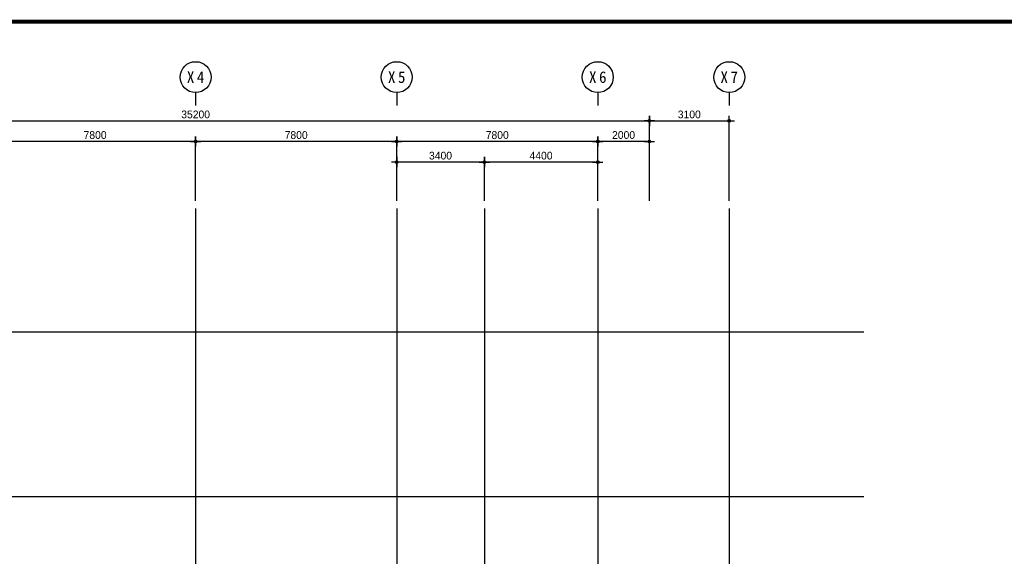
# Model space of a CAD drawing. Header units: millimetres. Extents: x 3445018 to 4174071, y -6064565 to -5122887.
# Tile 189 of 192: x 3871409 to 3909604, y -5219481 to -5198647. Entities that reach past the tile are written whole.
import ezdxf
from ezdxf.enums import TextEntityAlignment as Align

# ---------------------------------------------------------------- set-up
doc = ezdxf.new("R2010")
doc.units = ezdxf.units.MM
doc.header["$MEASUREMENT"] = 0
doc.linetypes.add('CEN', pattern=[66, 60, -2, 2, -2])
doc.layers.get('0').update_dxf_attribs({"linetype": 'CONTINUOUS'})
doc.layers.get('DEFPOINTS').update_dxf_attribs({"linetype": 'CONTINUOUS'})
for name, color, linetype in [('3', 3, 'CONTINUOUS'), ('A_GE_FORM', 7, 'CONTINUOUS'), ('CEN', 13, 'CEN'), ('DI', 1, 'CONTINUOUS'), ('DIM', 7, 'CONTINUOUS')]:
    doc.layers.add(name, color=color, linetype=linetype)
doc.styles.add('GHS', font='txt')
doc.styles.add('HY울릉도 L', font='txt')
doc.styles.add('SDP-S', font='txt')
doc.styles.add('돋움체', font='txt')
doc.dimstyles.new('SMDI-3', dxfattribs={"dimtxt": 3, "dimasz": 1, "dimexe": 2, "dimexo": 3, "dimgap": 1, "dimtad": 1, "dimdsep": 46, "dimtxsty": 'HY울릉도 L', "dimblk": 'Z_DOT', "dimcen": 2.5, "dimdle": 1.5, "dimclrd": 1, "dimclre": 1, "dimclrt": 2, "dimadec": 0, "dimazin": 0, "dimtfac": 1, "dimtix": 1, "dimtmove": 2, "dimatfit": 3, "dimldrblk": 'Z_DOT', "dimfxl": 2, "dimtvp": 1, "dimtolj": 1, "dimtzin": 0, "dimarcsym": 0})

# ---------------------------------------------------------------- blocks, each defined once
blk = doc.blocks.new('Z_DOT')
at = {"layer": 'DIM', "color": 1, "ltscale": 3}
for p, q in [((-2, 0), (2, 0)), ((0, -2), (0, 2))]:
    blk.add_line(p, q, dxfattribs=at)
for radius in [0.5, 0.25]:
    blk.add_circle((0, 0), radius, dxfattribs=at)
blk = doc.blocks.new('*D107')
at = {"layer": 'DEFPOINTS', "color": 0, "ltscale": 3, "transparency": 16777216}
for p in [(3895834, -5202577), (3860634, -5205977), (3895834, -5205977)]:
    blk.add_point(p, dxfattribs=at)
at = {"layer": 'DIM', "color": 1, "lineweight": -2, "ltscale": 3, "transparency": 16777216}
for p, q in [((3860634, -5205677), (3860634, -5202377)), ((3895834, -5205677), (3895834, -5202377)), ((3860734, -5202577), (3895734, -5202577))]:
    blk.add_line(p, q, dxfattribs=at)
at = {"layer": 'DIM', "color": 1, "lineweight": -2, "ltscale": 3, "transparency": 16777216, "xscale": 100, "yscale": 100, "zscale": 100, "rotation": 180}
blk.add_blockref('Z_DOT', (3860634, -5202577), dxfattribs=at)
at = {"layer": 'DIM', "color": 1, "lineweight": -2, "ltscale": 3, "transparency": 16777216, "xscale": 100, "yscale": 100, "zscale": 100}
blk.add_blockref('Z_DOT', (3895834, -5202577), dxfattribs=at)
at = {"layer": 'DIM', "color": 2, "ltscale": 3, "transparency": 16777216, "insert": (3878234, -5202327), "char_height": 300, "attachment_point": 5, "style": 'SDP-S'}
blk.add_mtext('\\A1;35200', dxfattribs=at)
blk = doc.blocks.new('*D108')
at = {"layer": 'DEFPOINTS', "color": 0, "ltscale": 3, "transparency": 16777216}
for p in [(3893834, -5203377), (3893834, -5205977), (3895834, -5205977)]:
    blk.add_point(p, dxfattribs=at)
at = {"layer": 'DIM', "color": 1, "lineweight": -2, "ltscale": 3, "transparency": 16777216}
for p, q in [((3893834, -5205677), (3893834, -5203177)), ((3895834, -5205677), (3895834, -5203177)), ((3895734, -5203377), (3893934, -5203377))]:
    blk.add_line(p, q, dxfattribs=at)
at = {"layer": 'DIM', "color": 1, "lineweight": -2, "ltscale": 3, "transparency": 16777216, "xscale": 100, "yscale": 100, "zscale": 100, "rotation": 180}
blk.add_blockref('Z_DOT', (3893834, -5203377), dxfattribs=at)
at = {"layer": 'DIM', "color": 1, "lineweight": -2, "ltscale": 3, "transparency": 16777216, "xscale": 100, "yscale": 100, "zscale": 100}
blk.add_blockref('Z_DOT', (3895834, -5203377), dxfattribs=at)
at = {"layer": 'DIM', "color": 2, "ltscale": 3, "transparency": 16777216, "insert": (3894834, -5203127), "char_height": 300, "attachment_point": 5, "style": 'SDP-S'}
blk.add_mtext('\\A1;2000', dxfattribs=at)
blk = doc.blocks.new('*D109')
at = {"layer": 'DEFPOINTS', "color": 0, "ltscale": 3, "transparency": 16777216}
for p in [(3889434, -5204178), (3889434, -5205977), (3893834, -5205977)]:
    blk.add_point(p, dxfattribs=at)
at = {"layer": 'DIM', "color": 1, "lineweight": -2, "ltscale": 3, "transparency": 16777216}
for p, q in [((3889434, -5205677), (3889434, -5203978)), ((3893834, -5205677), (3893834, -5203978)), ((3893734, -5204178), (3889534, -5204178))]:
    blk.add_line(p, q, dxfattribs=at)
at = {"layer": 'DIM', "color": 1, "lineweight": -2, "ltscale": 3, "transparency": 16777216, "xscale": 100, "yscale": 100, "zscale": 100, "rotation": 180}
blk.add_blockref('Z_DOT', (3889434, -5204178), dxfattribs=at)
at = {"layer": 'DIM', "color": 1, "lineweight": -2, "ltscale": 3, "transparency": 16777216, "xscale": 100, "yscale": 100, "zscale": 100}
blk.add_blockref('Z_DOT', (3893834, -5204178), dxfattribs=at)
at = {"layer": 'DIM', "color": 2, "ltscale": 3, "transparency": 16777216, "insert": (3891634, -5203927), "char_height": 300, "attachment_point": 5, "style": 'SDP-S'}
blk.add_mtext('\\A1;4400', dxfattribs=at)
blk = doc.blocks.new('CCS111')
blk.add_line((0, 8), (0, 3))
blk.add_circle((0, 14), 6)
at = {"color": 3, "style": 'GHS'}
for tag, p in [('X', (-2.45, 14.02)), ('1', (1.44, 14.02))]:
    blk.add_attdef(tag, text='', height=4.5, dxfattribs=at).set_placement(p, align=Align.MIDDLE_CENTER)
blk = doc.blocks.new('*D110')
at = {"layer": 'DEFPOINTS', "color": 0, "ltscale": 3, "transparency": 16777216}
for p in [(3886034, -5203377), (3886034, -5205977), (3893834, -5205977)]:
    blk.add_point(p, dxfattribs=at)
at = {"layer": 'DIM', "color": 1, "lineweight": -2, "ltscale": 3, "transparency": 16777216}
for p, q in [((3886034, -5205677), (3886034, -5203177)), ((3893834, -5205677), (3893834, -5203177)), ((3893734, -5203377), (3886134, -5203377))]:
    blk.add_line(p, q, dxfattribs=at)
at = {"layer": 'DIM', "color": 1, "lineweight": -2, "ltscale": 3, "transparency": 16777216, "xscale": 100, "yscale": 100, "zscale": 100, "rotation": 180}
blk.add_blockref('Z_DOT', (3886034, -5203377), dxfattribs=at)
at = {"layer": 'DIM', "color": 1, "lineweight": -2, "ltscale": 3, "transparency": 16777216, "xscale": 100, "yscale": 100, "zscale": 100}
blk.add_blockref('Z_DOT', (3893834, -5203377), dxfattribs=at)
at = {"layer": 'DIM', "color": 2, "ltscale": 3, "transparency": 16777216, "insert": (3889934, -5203127), "char_height": 300, "attachment_point": 5, "style": 'SDP-S'}
blk.add_mtext('\\A1;7800', dxfattribs=at)
blk = doc.blocks.new('*D111')
at = {"layer": 'DEFPOINTS', "color": 0, "ltscale": 3, "transparency": 16777216}
for p in [(3878234, -5203377), (3878234, -5205977), (3886034, -5205977)]:
    blk.add_point(p, dxfattribs=at)
at = {"layer": 'DIM', "color": 1, "lineweight": -2, "ltscale": 3, "transparency": 16777216}
for p, q in [((3878234, -5205677), (3878234, -5203177)), ((3886034, -5205677), (3886034, -5203177)), ((3885934, -5203377), (3878334, -5203377))]:
    blk.add_line(p, q, dxfattribs=at)
at = {"layer": 'DIM', "color": 1, "lineweight": -2, "ltscale": 3, "transparency": 16777216, "xscale": 100, "yscale": 100, "zscale": 100, "rotation": 180}
blk.add_blockref('Z_DOT', (3878234, -5203377), dxfattribs=at)
at = {"layer": 'DIM', "color": 1, "lineweight": -2, "ltscale": 3, "transparency": 16777216, "xscale": 100, "yscale": 100, "zscale": 100}
blk.add_blockref('Z_DOT', (3886034, -5203377), dxfattribs=at)
at = {"layer": 'DIM', "color": 2, "ltscale": 3, "transparency": 16777216, "insert": (3882134, -5203127), "char_height": 300, "attachment_point": 5, "style": 'SDP-S'}
blk.add_mtext('\\A1;7800', dxfattribs=at)
blk = doc.blocks.new('*D112')
at = {"layer": 'DEFPOINTS', "color": 0, "ltscale": 3, "transparency": 16777216}
for p in [(3870434, -5203377), (3870434, -5205977), (3878234, -5205977)]:
    blk.add_point(p, dxfattribs=at)
at = {"layer": 'DIM', "color": 1, "lineweight": -2, "ltscale": 3, "transparency": 16777216}
for p, q in [((3870434, -5205677), (3870434, -5203177)), ((3878234, -5205677), (3878234, -5203177)), ((3878134, -5203377), (3870534, -5203377))]:
    blk.add_line(p, q, dxfattribs=at)
at = {"layer": 'DIM', "color": 1, "lineweight": -2, "ltscale": 3, "transparency": 16777216, "xscale": 100, "yscale": 100, "zscale": 100, "rotation": 180}
blk.add_blockref('Z_DOT', (3870434, -5203377), dxfattribs=at)
at = {"layer": 'DIM', "color": 1, "lineweight": -2, "ltscale": 3, "transparency": 16777216, "xscale": 100, "yscale": 100, "zscale": 100}
blk.add_blockref('Z_DOT', (3878234, -5203377), dxfattribs=at)
at = {"layer": 'DIM', "color": 2, "ltscale": 3, "transparency": 16777216, "insert": (3874334, -5203127), "char_height": 300, "attachment_point": 5, "style": 'SDP-S'}
blk.add_mtext('\\A1;7800', dxfattribs=at)
blk = doc.blocks.new('*D115')
at = {"layer": 'DEFPOINTS', "color": 0, "ltscale": 3, "transparency": 16777216}
for p in [(3886034, -5204178), (3886034, -5205977), (3889434, -5205977)]:
    blk.add_point(p, dxfattribs=at)
at = {"layer": 'DIM', "color": 1, "lineweight": -2, "ltscale": 3, "transparency": 16777216}
for p, q in [((3886034, -5205677), (3886034, -5203978)), ((3889434, -5205677), (3889434, -5203978)), ((3889334, -5204178), (3886134, -5204178))]:
    blk.add_line(p, q, dxfattribs=at)
at = {"layer": 'DIM', "color": 1, "lineweight": -2, "ltscale": 3, "transparency": 16777216, "xscale": 100, "yscale": 100, "zscale": 100, "rotation": 180}
blk.add_blockref('Z_DOT', (3886034, -5204178), dxfattribs=at)
at = {"layer": 'DIM', "color": 1, "lineweight": -2, "ltscale": 3, "transparency": 16777216, "xscale": 100, "yscale": 100, "zscale": 100}
blk.add_blockref('Z_DOT', (3889434, -5204178), dxfattribs=at)
at = {"layer": 'DIM', "color": 2, "ltscale": 3, "transparency": 16777216, "insert": (3887734, -5203927), "char_height": 300, "attachment_point": 5, "style": 'SDP-S'}
blk.add_mtext('\\A1;3400', dxfattribs=at)
blk = doc.blocks.new('*D133')
at = {"layer": 'DEFPOINTS', "color": 0, "ltscale": 3, "transparency": 16777216}
for p in [(3898934, -5202577), (3895834, -5205977), (3898934, -5205977)]:
    blk.add_point(p, dxfattribs=at)
at = {"layer": 'DIM', "color": 1, "lineweight": -2, "ltscale": 3, "transparency": 16777216}
for p, q in [((3895834, -5205677), (3895834, -5202377)), ((3898934, -5205677), (3898934, -5202377)), ((3895934, -5202577), (3898834, -5202577))]:
    blk.add_line(p, q, dxfattribs=at)
at = {"layer": 'DIM', "color": 1, "lineweight": -2, "ltscale": 3, "transparency": 16777216, "xscale": 100, "yscale": 100, "zscale": 100, "rotation": 180}
blk.add_blockref('Z_DOT', (3895834, -5202577), dxfattribs=at)
at = {"layer": 'DIM', "color": 1, "lineweight": -2, "ltscale": 3, "transparency": 16777216, "xscale": 100, "yscale": 100, "zscale": 100}
blk.add_blockref('Z_DOT', (3898934, -5202577), dxfattribs=at)
at = {"layer": 'DIM', "color": 2, "ltscale": 3, "transparency": 16777216, "insert": (3897384, -5202327), "char_height": 300, "attachment_point": 5, "style": 'SDP-S'}
blk.add_mtext('\\A1;3100', dxfattribs=at)
blk = doc.blocks.new('sheet _서영')
at = {"layer": 'A_GE_FORM', "const_width": 1.5}
blk.add_lwpolyline([(-361868.49, -1059038.93), (-362670.49, -1059038.93), (-362670.49, -1058483.93), (-361868.49, -1058483.93)], close=True, dxfattribs=at)

msp = doc.modelspace()

# ---------------------------------------------------------------- linework, layer by layer
at = {"layer": 'CEN'}
for p, q in [((3878234.289, -5205977.477), (3878234.289, -5250325.917)), ((3886034.289, -5205977.477), (3886034.289, -5250325.917)), ((3889434.289, -5205977.477), (3889434.289, -5250325.917)), ((3893834.289, -5205977.477), (3893834.289, -5250325.917)), ((3898934.289, -5205977.477), (3898934.289, -5250325.917)), ((3853298.874, -5210762.953), (3904157.54, -5210762.953)), ((3853298.874, -5217162.953), (3904157.54, -5217162.953))]:
    msp.add_line(p, q, dxfattribs=at)

# ---------------------------------------------------------------- block references
at = {"layer": '3', "xscale": 100, "yscale": 100, "zscale": 100}
msp.add_blockref('sheet _서영', (40106670.4, 100649671.693), dxfattribs=at)
at = {"layer": 'DI'}
ref = msp.add_blockref('CCS111', (3878234.289, -5202277.477), dxfattribs=dict(at, xscale=100, yscale=100, zscale=100))
ref.add_attrib('1', '4', dxfattribs={"layer": '0', "color": 3, "height": 450, "style": '돋움체'}).set_placement((3878428.039, -5200876.682), align=Align.MIDDLE_CENTER)
ref.add_attrib('X', 'X', dxfattribs={"layer": '0', "color": 3, "height": 450, "style": '돋움체'}).set_placement((3878039.085, -5200875.686), align=Align.MIDDLE_CENTER)
ref = msp.add_blockref('CCS111', (3886034.289, -5202277.477), dxfattribs=dict(at, xscale=100, yscale=100, zscale=100))
ref.add_attrib('1', '5', dxfattribs={"layer": '0', "color": 3, "height": 450, "style": '돋움체'}).set_placement((3886228.039, -5200876.682), align=Align.MIDDLE_CENTER)
ref.add_attrib('X', 'X', dxfattribs={"layer": '0', "color": 3, "height": 450, "style": '돋움체'}).set_placement((3885839.085, -5200875.686), align=Align.MIDDLE_CENTER)
ref = msp.add_blockref('CCS111', (3893834.289, -5202277.477), dxfattribs=dict(at, xscale=100, yscale=100, zscale=100))
ref.add_attrib('1', '6', dxfattribs={"layer": '0', "color": 3, "height": 450, "style": '돋움체'}).set_placement((3894028.039, -5200876.682), align=Align.MIDDLE_CENTER)
ref.add_attrib('X', 'X', dxfattribs={"layer": '0', "color": 3, "height": 450, "style": '돋움체'}).set_placement((3893639.085, -5200875.686), align=Align.MIDDLE_CENTER)
ref = msp.add_blockref('CCS111', (3898934.289, -5202277.477), dxfattribs=dict(at, xscale=100, yscale=100, zscale=100))
ref.add_attrib('1', '7', dxfattribs={"layer": '0', "color": 3, "height": 450, "style": '돋움체'}).set_placement((3899128.039, -5200876.682), align=Align.MIDDLE_CENTER)
ref.add_attrib('X', 'X', dxfattribs={"layer": '0', "color": 3, "height": 450, "style": '돋움체'}).set_placement((3898739.085, -5200875.686), align=Align.MIDDLE_CENTER)

# ---------------------------------------------------------------- dimensions: what is measured, and where the dimension line sits
at = {"layer": 'DIM', "ltscale": 3}
for base, p1, p2, picture, middle in [((3895834.289, -5202577.477), (3860634.289, -5205977.477), (3895834.289, -5205977.477), '*D107', (3878234.289, -5202327.274)), ((3870434.289, -5203377.477), (3878234.289, -5205977.477), (3870434.289, -5205977.477), '*D112', (3874334.289, -5203127.274)), ((3878234.289, -5203377.477), (3886034.289, -5205977.477), (3878234.289, -5205977.477), '*D111', (3882134.289, -5203127.274)), ((3886034.289, -5203377.477), (3893834.289, -5205977.477), (3886034.289, -5205977.477), '*D110', (3889934.289, -5203127.274)), ((3893834.289, -5203377.477), (3895834.289, -5205977.477), (3893834.289, -5205977.477), '*D108', (3894834.289, -5203127.274)), ((3886034.289, -5204177.519), (3889434.289, -5205977.477), (3886034.289, -5205977.477), '*D115', (3887734.289, -5203927.316)), ((3889434.289, -5204177.519), (3893834.289, -5205977.477), (3889434.289, -5205977.477), '*D109', (3891634.289, -5203927.316))]:
    dim = msp.add_linear_dim(base=base, p1=p1, p2=p2, dimstyle='SMDI-3', override={"dimscale": 100, "dimtxsty": 'SDP-S'}, dxfattribs=at)
    dim.commit()
    dim.dimension.update_dxf_attribs({"geometry": picture, "text_midpoint": middle})
dim = msp.add_linear_dim(base=(3898934.289, -5202577.477), p1=(3895834.289, -5205977.477), p2=(3898934.289, -5205977.477), angle=180, dimstyle='SMDI-3', override={"dimscale": 100, "dimtxsty": 'SDP-S'}, dxfattribs=at)
dim.commit()
dim.dimension.update_dxf_attribs({"geometry": '*D133', "text_midpoint": (3897384.289, -5202327.274)})

doc.saveas('drawing.dxf')
